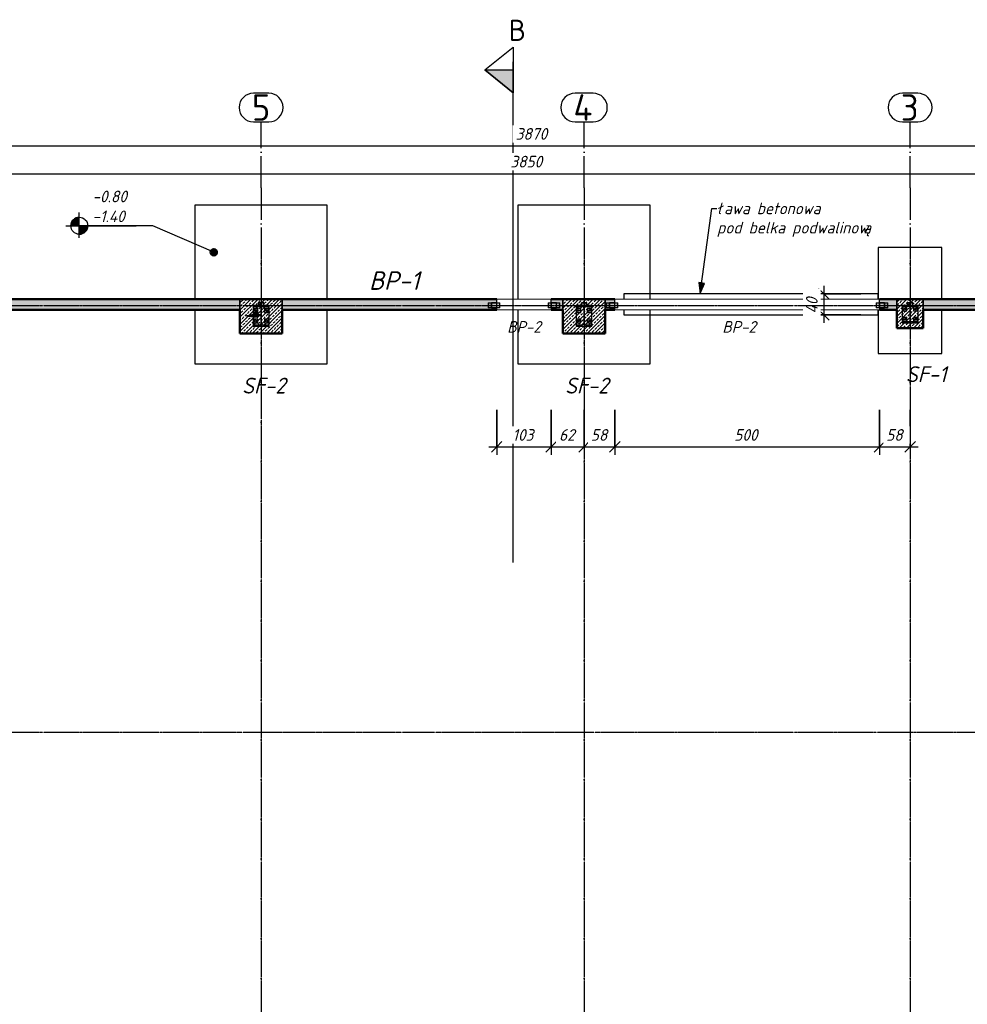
# Model space of a CAD drawing. Header units: millimetres. Extents: x -31438 to 37438, y -24900 to 14894.
# Tile 14 of 16: x 261 to 18164, y -3708 to 14894. Entities that reach past the tile are written whole.
import ezdxf

# ---------------------------------------------------------------- set-up
doc = ezdxf.new("R2010")
doc.units = ezdxf.units.MM
doc.linetypes.add('ACAD_ISO04W100', pattern=[30, 24, -3, 0, -3])
doc.linetypes.add('Linia osi', pattern=[14, 6, -3, 2, -3])
for name, color, linetype, lineweight in [('A-ANNO-DIMS', 211, 'Continuous', 20), ('A-ANNO-DIMS-100', 211, 'Continuous', 20), ('A-DETL', 90, 'Continuous', 25), ('A-DETL-THIN', 151, 'Continuous', 20), ('A-FLOR', 192, 'Continuous', 25), ('A-WALL', 113, 'Continuous', 25), ('A-WALL-PATT', 111, 'Continuous', 50), ('G-ANNO-DIMS', 111, 'Continuous', 20), ('G-ANNO-SYMB', 111, 'Continuous', 20), ('G-ANNO-TEXT', 231, 'Continuous', 20), ('S-FNDN', 32, 'Continuous', 25), ('S-FNDN-IDEN', 2, 'Continuous', 25), ('S-GRID', 1, 'Continuous', 20)]:
    doc.layers.add(name, color=color, linetype=linetype, lineweight=lineweight)
for name, color, linetype in [('AS_Belki', 142, 'Continuous'), ('AS_Blachy', 30, 'Continuous'), ('AS_Siatki', 72, 'Continuous'), ('AS_Sruby', 9, 'Continuous')]:
    doc.layers.add(name, color=color, linetype=linetype)
doc.styles.add('GOST Common', font='GOST_Common.ttf', dxfattribs={"height": 500})
doc.styles.add('GOST Common_B', font='txt', dxfattribs={"height": 400})
doc.styles.add('GOST Common_I', font='GOST_Common Italic.ttf', dxfattribs={"height": 220})
doc.styles.add('GOST Common_I_1', font='GOST_Common Italic.ttf', dxfattribs={"height": 350})
doc.styles.add('GOST Common_I_2', font='GOST_Common Italic.ttf', dxfattribs={"height": 300})
doc.dimstyles.new('Zasieczka', dxfattribs={"dimscale": 304.8, "dimtxt": 221.257299, "dimasz": 0.656168, "dimexe": 0.492126, "dimexo": 0.0625, "dimgap": 0.164042, "dimtad": 1, "dimdec": 0, "dimlfac": 0.1, "dimzin": 0, "dimdsep": 46, "dimtxsty": 'GOST Common_I', "dimblk1": 'OBLIQUE', "dimblk2": 'OBLIQUE', "dimsah": 1, "dimcen": 0.09, "dimdle": 0.492126, "dimadec": 1, "dimazin": 0, "dimtfac": 1, "dimtdec": 4, "dimtix": 1, "dimtmove": 0, "dimatfit": 3, "dimfxl": 2.296588, "dimfxlon": 1, "dimtvp": 1, "dimtfill": 1, "dimtolj": 1, "dimtzin": 0, "dimlwd": 25, "dimlwe": 25, "dimarcsym": 2})
pattern_1 = [(45, (0, 0), (-67.35192, 67.35192), []), (45, (67.35, 0), (-67.35192, 67.35192), [47.625, -23.812])]

# ---------------------------------------------------------------- blocks, each defined once
blk = doc.blocks.new('Przekrój - symbol przekroju-1790963-Fundamenty')
at = {"layer": 'G-ANNO-SYMB'}
blk.add_hatch(color=256, dxfattribs=at).paths.add_polyline_path([(1.5, 0), (1.5, 5.33), (5.81, 0)], flags=0)
at = {"layer": 'G-ANNO-SYMB', "lineweight": 25}
for p, q in [((1.5, 5.33), (-2.82, 0)), ((1.5, 5.33), (1.5, 0)), ((1.5, 5.33), (5.81, 0)), ((5.81, 0), (1.5, 5.33)), ((1.5, 5.33), (1.5, 0)), ((-2.82, 0), (5.81, 0)), ((1.5, 0), (5.81, 0))]:
    blk.add_line(p, q, dxfattribs=at)
blk = doc.blocks.new('DIMBLOCK39-Fundamenty')
at = {"layer": 'A-ANNO-DIMS-100', "lineweight": 25, "transparency": 16777216}
for p, q in [((-9397, 11284), (-9397, 12134)), ((29103, 11284), (29103, 12134)), ((-9547, 11984), (29103, 11984)), ((-9397, 11984), (-9397, 11284)), ((29103, 11984), (29103, 11284))]:
    blk.add_line(p, q, dxfattribs=at)
at = {"layer": 'A-ANNO-DIMS-100', "lineweight": 35, "transparency": 16777216}
for p, q in [((-9397, 11984), (-9497, 11884)), ((-9397, 11984), (-9297, 12084)), ((29103, 11984), (29003, 11884)), ((29103, 11984), (29203, 12084))]:
    blk.add_line(p, q, dxfattribs=at)
at = {"layer": 'A-ANNO-DIMS-100', "color": 0, "lineweight": 25, "transparency": 16777216, "insert": (9530, 12322), "char_height": 220, "width": 774.03, "attachment_point": 1, "line_spacing_factor": 1.022761, "style": 'GOST Common_I', "bg_fill": 3, "box_fill_scale": 1.25, "bg_fill_color": 256, "bg_fill_true_color": 13158600, "bg_fill_transparency": 0}
blk.add_mtext('3850', dxfattribs=at)
blk = doc.blocks.new('_Oblique')
at = {"color": 0, "linetype": 'ByBlock', "lineweight": -2}
blk.add_line((-0.5, -0.5), (0.5, 0.5), dxfattribs=at)
blk = doc.blocks.new('DIMBLOCK41-Fundamenty')
at = {"layer": 'A-ANNO-DIMS-100', "lineweight": 25, "transparency": 16777216}
for p, q in [((-9397, 11808), (-9397, 12658)), ((29303, 11808), (29303, 12658)), ((-9547, 12508), (29453, 12508)), ((-9397, 12508), (-9397, 11808)), ((29303, 12508), (29303, 11808))]:
    blk.add_line(p, q, dxfattribs=at)
at = {"layer": 'A-ANNO-DIMS-100', "lineweight": 35, "transparency": 16777216}
for p, q in [((-9397, 12508), (-9497, 12408)), ((-9397, 12508), (-9297, 12608)), ((29303, 12508), (29203, 12408)), ((29303, 12508), (29403, 12608))]:
    blk.add_line(p, q, dxfattribs=at)
at = {"layer": 'A-ANNO-DIMS-100', "color": 0, "lineweight": 25, "transparency": 16777216, "insert": (9630, 12846), "char_height": 220, "width": 774.03, "attachment_point": 1, "line_spacing_factor": 1.022761, "style": 'GOST Common_I', "bg_fill": 3, "box_fill_scale": 1.25, "bg_fill_color": 256, "bg_fill_true_color": 13158600, "bg_fill_transparency": 0}
blk.add_mtext('3870', dxfattribs=at)
blk = doc.blocks.new('DIMBLOCK42-Fundamenty')
at = {"layer": 'A-ANNO-DIMS-100', "lineweight": 25, "transparency": 16777216}
for p, q in [((15455, 9865), (15455, 9165)), ((16155, 9715), (15305, 9715)), ((15455, 9715), (16155, 9715)), ((16155, 9315), (15305, 9315)), ((15455, 9315), (16155, 9315))]:
    blk.add_line(p, q, dxfattribs=at)
at = {"layer": 'A-ANNO-DIMS-100', "lineweight": 35, "transparency": 16777216}
for p, q in [((15455, 9715), (15355, 9815)), ((15455, 9715), (15555, 9615)), ((15455, 9315), (15355, 9415)), ((15455, 9315), (15555, 9215))]:
    blk.add_line(p, q, dxfattribs=at)
at = {"layer": 'A-ANNO-DIMS-100', "color": 0, "lineweight": 25, "transparency": 16777216, "insert": (15117, 9342), "char_height": 220, "width": 414.01, "attachment_point": 1, "rotation": 90, "line_spacing_factor": 1.022761, "style": 'GOST Common_I', "bg_fill": 3, "box_fill_scale": 1.25, "bg_fill_color": 256, "bg_fill_true_color": 13158600, "bg_fill_transparency": 0}
blk.add_mtext('40', dxfattribs=at)
blk = doc.blocks.new('DIMBLOCK108-Fundamenty')
at = {"layer": 'A-ANNO-DIMS-100', "lineweight": 25, "transparency": 16777216}
for p, q in [((9273, 7522), (9273, 6672)), ((9273, 6822), (9273, 7522)), ((10303, 7522), (10303, 6672)), ((10303, 6822), (10303, 7522)), ((9123, 6822), (10303, 6822))]:
    blk.add_line(p, q, dxfattribs=at)
at = {"layer": 'A-ANNO-DIMS-100', "lineweight": 35, "transparency": 16777216}
for p, q in [((9273, 6822), (9373, 6922)), ((10303, 6822), (10403, 6922)), ((9273, 6822), (9173, 6722)), ((10303, 6822), (10203, 6722))]:
    blk.add_line(p, q, dxfattribs=at)
at = {"layer": 'A-ANNO-DIMS-100', "color": 0, "lineweight": 25, "transparency": 16777216, "insert": (9570, 7159), "char_height": 220, "width": 522.02, "attachment_point": 1, "line_spacing_factor": 1.022761, "style": 'GOST Common_I', "bg_fill": 3, "box_fill_scale": 1.25, "bg_fill_color": 256, "bg_fill_true_color": 13158600, "bg_fill_transparency": 0}
blk.add_mtext('103', dxfattribs=at)
blk = doc.blocks.new('DIMBLOCK109-Fundamenty')
at = {"layer": 'A-ANNO-DIMS-100', "lineweight": 25, "transparency": 16777216}
for p, q in [((10303, 7522), (10303, 6672)), ((10303, 6822), (10303, 7522)), ((10923, 7522), (10923, 6672)), ((10923, 6822), (10923, 7522)), ((10303, 6822), (10923, 6822))]:
    blk.add_line(p, q, dxfattribs=at)
at = {"layer": 'A-ANNO-DIMS-100', "lineweight": 35, "transparency": 16777216}
for p, q in [((10303, 6822), (10403, 6922)), ((10923, 6822), (11023, 6922)), ((10303, 6822), (10203, 6722)), ((10923, 6822), (10823, 6722))]:
    blk.add_line(p, q, dxfattribs=at)
at = {"layer": 'A-ANNO-DIMS-100', "color": 0, "lineweight": 25, "transparency": 16777216, "insert": (10451, 7159), "char_height": 220, "width": 387.01, "attachment_point": 1, "line_spacing_factor": 1.022761, "style": 'GOST Common_I', "bg_fill": 3, "box_fill_scale": 1.25, "bg_fill_color": 256, "bg_fill_true_color": 13158600, "bg_fill_transparency": 0}
blk.add_mtext('62', dxfattribs=at)
blk = doc.blocks.new('DIMBLOCK110-Fundamenty')
at = {"layer": 'A-ANNO-DIMS-100', "lineweight": 25, "transparency": 16777216}
for p, q in [((10923, 7522), (10923, 6672)), ((10923, 6822), (10923, 7522)), ((11503, 7522), (11503, 6672)), ((11503, 6822), (11503, 7522)), ((10923, 6822), (11503, 6822))]:
    blk.add_line(p, q, dxfattribs=at)
at = {"layer": 'A-ANNO-DIMS-100', "lineweight": 35, "transparency": 16777216}
for p, q in [((10923, 6822), (11023, 6922)), ((11503, 6822), (11603, 6922)), ((10923, 6822), (10823, 6722)), ((11503, 6822), (11403, 6722))]:
    blk.add_line(p, q, dxfattribs=at)
at = {"layer": 'A-ANNO-DIMS-100', "color": 0, "lineweight": 25, "transparency": 16777216, "insert": (11051, 7159), "char_height": 220, "width": 387.01, "attachment_point": 1, "line_spacing_factor": 1.022761, "style": 'GOST Common_I', "bg_fill": 3, "box_fill_scale": 1.25, "bg_fill_color": 256, "bg_fill_true_color": 13158600, "bg_fill_transparency": 0}
blk.add_mtext('58', dxfattribs=at)
blk = doc.blocks.new('DIMBLOCK111-Fundamenty')
at = {"layer": 'A-ANNO-DIMS-100', "lineweight": 25, "transparency": 16777216}
for p, q in [((11503, 7522), (11503, 6672)), ((11503, 6822), (11503, 7522)), ((16503, 7522), (16503, 6672)), ((16503, 6822), (16503, 7522)), ((11503, 6822), (16503, 6822))]:
    blk.add_line(p, q, dxfattribs=at)
at = {"layer": 'A-ANNO-DIMS-100', "lineweight": 35, "transparency": 16777216}
for p, q in [((11503, 6822), (11603, 6922)), ((16503, 6822), (16603, 6922)), ((11503, 6822), (11403, 6722)), ((16503, 6822), (16403, 6722))]:
    blk.add_line(p, q, dxfattribs=at)
at = {"layer": 'A-ANNO-DIMS-100', "color": 0, "lineweight": 25, "transparency": 16777216, "insert": (13761, 7159), "char_height": 220, "width": 580.52, "attachment_point": 1, "line_spacing_factor": 1.022761, "style": 'GOST Common_I', "bg_fill": 3, "box_fill_scale": 1.25, "bg_fill_color": 256, "bg_fill_true_color": 13158600, "bg_fill_transparency": 0}
blk.add_mtext('500', dxfattribs=at)
blk = doc.blocks.new('DIMBLOCK112-Fundamenty')
at = {"layer": 'A-ANNO-DIMS-100', "lineweight": 25, "transparency": 16777216}
for p, q in [((16503, 7522), (16503, 6672)), ((16503, 6822), (16503, 7522)), ((17083, 7522), (17083, 6672)), ((17083, 6822), (17083, 7522)), ((16503, 6822), (17233, 6822))]:
    blk.add_line(p, q, dxfattribs=at)
at = {"layer": 'A-ANNO-DIMS-100', "lineweight": 35, "transparency": 16777216}
for p, q in [((16503, 6822), (16603, 6922)), ((17083, 6822), (17183, 6922)), ((16503, 6822), (16403, 6722)), ((17083, 6822), (16983, 6722))]:
    blk.add_line(p, q, dxfattribs=at)
at = {"layer": 'A-ANNO-DIMS-100', "color": 0, "lineweight": 25, "transparency": 16777216, "insert": (16631, 7159), "char_height": 220, "width": 387.01, "attachment_point": 1, "line_spacing_factor": 1.022761, "style": 'GOST Common_I', "bg_fill": 3, "box_fill_scale": 1.25, "bg_fill_color": 256, "bg_fill_true_color": 13158600, "bg_fill_transparency": 0}
blk.add_mtext('58', dxfattribs=at)
blk = doc.blocks.new('Rzędne punktów - Etyk_Wymiar punktowy_Rzędna - Koło pełne-1053112-Fundamenty')
at = {"layer": 'G-ANNO-DIMS'}
h = blk.add_hatch(color=256, dxfattribs=at)
edge = h.paths.add_edge_path(flags=0)
edge.add_line((0, 0), (-1.6, 0))
edge.add_arc((0, 0), 1.6, 90, 180, ccw=False)
edge.add_line((0, 1.6), (0, 0))
h = blk.add_hatch(color=256, dxfattribs=at)
edge = h.paths.add_edge_path(flags=0)
edge.add_line((0, 0), (1.6, 0))
edge.add_arc((0, 0), 1.6, 270, 360, ccw=False)
edge.add_line((0, -1.6), (0, 0))
at = {"layer": 'G-ANNO-DIMS', "lineweight": 25}
for p, q in [((0, -2.29), (0, 2.51)), ((-2.56, 0), (10.75, 0))]:
    blk.add_line(p, q, dxfattribs=at)
blk.add_circle((0, 0), 1.6, dxfattribs=at)
for start, end in [(90, 180), (270, 360)]:
    blk.add_arc((0, 0), 1.6, start, end, dxfattribs=at)
blk = doc.blocks.new('A$Cf25111cd')
at = {"layer": 'AS_Belki', "linetype": 'Continuous', "ltscale": 0.25}
for p, q in [((-365.09, 166.62), (-368.09, 166.62)), ((-368.09, 166.62), (-368.09, 166.43)), ((-368.09, 166.43), (-366.92, 166.43)), ((-366.09, 167.12), (-367.09, 167.12)), ((-367.09, 167.12), (-367.09, 166.62)), ((-367.06, 167.09), (-366.12, 167.09)), ((-367.06, 166.62), (-367.06, 167.09)), ((-366.65, 166.16), (-366.65, 164.85)), ((-366.54, 163.18), (-366.54, 166.16)), ((-366.27, 166.43), (-365.09, 166.43)), ((-366.12, 167.09), (-366.12, 166.62)), ((-366.09, 166.62), (-366.09, 167.12)), ((-365.09, 166.43), (-365.09, 166.62)), ((-323.09, 167.06), (-323.09, 166.18)), ((-323.06, 166.18), (-323.06, 167.06)), ((-322.15, 167.12), (-323.03, 167.12)), ((-323.03, 167.09), (-322.15, 167.09)), ((-322.15, 166.15), (-323.03, 166.15)), ((-323.03, 166.12), (-322.15, 166.12)), ((-322.12, 167.06), (-322.12, 166.18)), ((-322.09, 166.18), (-322.09, 167.06)), ((-311.79, 167.06), (-311.79, 166.18)), ((-311.76, 166.18), (-311.76, 167.06)), ((-310.85, 167.12), (-311.73, 167.12)), ((-311.73, 167.09), (-310.85, 167.09)), ((-310.85, 166.15), (-311.73, 166.15)), ((-311.73, 166.12), (-310.85, 166.12)), ((-310.82, 167.06), (-310.82, 166.18)), ((-310.79, 166.18), (-310.79, 167.06)), ((-304.09, 166.62), (-307.09, 166.62)), ((-307.09, 166.62), (-307.09, 166.43)), ((-307.09, 166.43), (-305.92, 166.43)), ((-305.09, 167.12), (-306.09, 167.12)), ((-306.09, 167.12), (-306.09, 166.62)), ((-306.06, 167.09), (-305.12, 167.09)), ((-306.06, 166.62), (-306.06, 167.09)), ((-305.65, 166.16), (-305.65, 163.18)), ((-305.54, 163.18), (-305.54, 166.16)), ((-305.27, 166.43), (-304.09, 166.43)), ((-305.12, 167.09), (-305.12, 166.62)), ((-305.09, 166.62), (-305.09, 167.12)), ((-304.09, 166.43), (-304.09, 166.62)), ((-300.79, 167.06), (-300.79, 166.18)), ((-300.76, 166.18), (-300.76, 167.06)), ((-299.85, 167.12), (-300.73, 167.12)), ((-300.73, 167.09), (-299.85, 167.09)), ((-299.85, 166.15), (-300.73, 166.15)), ((-300.73, 166.12), (-299.85, 166.12)), ((-299.82, 167.06), (-299.82, 166.18)), ((-299.79, 166.18), (-299.79, 167.06)), ((-249.79, 167.06), (-249.79, 166.18)), ((-249.76, 166.18), (-249.76, 167.06)), ((-248.85, 167.12), (-249.73, 167.12)), ((-249.73, 167.09), (-248.85, 167.09)), ((-248.85, 166.15), (-249.73, 166.15)), ((-249.73, 166.12), (-248.85, 166.12)), ((-248.82, 167.06), (-248.82, 166.18)), ((-248.79, 166.18), (-248.79, 167.06)), ((-242.49, 166.62), (-245.49, 166.62)), ((-245.49, 166.62), (-245.49, 166.46)), ((-245.49, 166.46), (-244.31, 166.46)), ((-243.49, 167.12), (-244.49, 167.12)), ((-244.49, 167.12), (-244.49, 166.62)), ((-244.46, 167.09), (-243.52, 167.09)), ((-244.46, 166.62), (-244.46, 167.09)), ((-244.04, 166.19), (-244.04, 163.76)), ((-243.94, 163.76), (-243.94, 166.19)), ((-243.67, 166.46), (-242.49, 166.46)), ((-243.52, 167.09), (-243.52, 166.62)), ((-243.49, 166.62), (-243.49, 167.12)), ((-242.49, 166.46), (-242.49, 166.62)), ((-368.68, 164.76), (-368.74, 164.67)), ((-368.74, 164.67), (-368.68, 164.59)), ((-368.53, 164.79), (-368.68, 164.76)), ((-368.68, 164.59), (-368.53, 164.55)), ((-368.53, 164.79), (-368.38, 164.76)), ((-368.21, 164.79), (-368.53, 164.79)), ((-368.38, 164.59), (-368.53, 164.55)), ((-368.53, 164.55), (-368.21, 164.55)), ((-368.38, 164.76), (-368.31, 164.67)), ((-368.31, 164.67), (-368.38, 164.59)), ((-366.65, 164.73), (-366.65, 163.18)), ((-366.92, 162.91), (-368.09, 162.91)), ((-368.09, 162.91), (-368.09, 162.72)), ((-368.09, 162.72), (-365.09, 162.72)), ((-365.09, 162.91), (-366.27, 162.91)), ((-365.09, 162.72), (-365.09, 162.91)), ((-305.92, 162.91), (-307.09, 162.91)), ((-307.09, 162.91), (-307.09, 162.72)), ((-307.09, 162.72), (-304.09, 162.72)), ((-304.09, 162.91), (-305.27, 162.91)), ((-304.09, 162.72), (-304.09, 162.91)), ((-244.31, 163.49), (-245.49, 163.49)), ((-245.49, 163.49), (-245.49, 163.32)), ((-245.49, 163.32), (-242.49, 163.32)), ((-242.49, 163.49), (-243.67, 163.49)), ((-242.49, 163.32), (-242.49, 163.49))]:
    blk.add_line(p, q, dxfattribs=at)
at = {"layer": 'AS_Belki', "linetype": 'Continuous', "ltscale": 0.25, "extrusion": (0, 0, -1)}
for centre, radius, start, end in [((366.92, 166.16), 0.27, 90, 180), ((366.27, 166.16), 0.27, 0, 90), ((323.03, 167.06), 0.03, 0, 90), ((323.03, 166.18), 0.03, 270, 0), ((322.15, 167.06), 0.03, 90, 180), ((322.15, 166.18), 0.03, 180, 270), ((311.73, 167.06), 0.03, 0, 90), ((311.73, 166.18), 0.03, 270, 0), ((310.85, 167.06), 0.03, 90, 180), ((310.85, 166.18), 0.03, 180, 270), ((305.92, 166.16), 0.27, 90, 180), ((305.27, 166.16), 0.27, 0, 90), ((249.73, 167.06), 0.03, 0, 90), ((249.73, 166.18), 0.03, 270, 0), ((248.85, 167.06), 0.03, 90, 180), ((248.85, 166.18), 0.03, 180, 270), ((244.31, 166.19), 0.27, 90, 180), ((243.67, 166.19), 0.27, 0, 90), ((244.31, 163.76), 0.27, 180, 270), ((243.67, 163.76), 0.27, 270, 0), ((366.92, 163.18), 0.27, 180, 270), ((366.27, 163.18), 0.27, 270, 0), ((305.92, 163.18), 0.27, 180, 270), ((305.27, 163.18), 0.27, 270, 0)]:
    blk.add_arc(centre, radius, start, end, dxfattribs=at)
at = {"layer": 'AS_Belki', "linetype": 'Continuous', "ltscale": 0.25}
for centre, start, end in [((-323.03, 167.06), 90, 180), ((-323.03, 166.18), 180, 270), ((-322.15, 167.06), 0, 90), ((-322.15, 166.18), 270, 0), ((-311.73, 167.06), 90, 180), ((-311.73, 166.18), 180, 270), ((-310.85, 167.06), 0, 90), ((-310.85, 166.18), 270, 0), ((-300.73, 167.06), 90, 180), ((-300.73, 166.18), 180, 270), ((-299.85, 167.06), 0, 90), ((-299.85, 166.18), 270, 0), ((-249.73, 167.06), 90, 180), ((-249.73, 166.18), 180, 270), ((-248.85, 167.06), 0, 90), ((-248.85, 166.18), 270, 0)]:
    blk.add_arc(centre, 0.06, start, end, dxfattribs=at)
at = {"layer": 'AS_Belki', "linetype": 'Continuous', "ltscale": 0.25, "extrusion": (-1.51582e-13, 6.27875e-14, -1)}
blk.add_arc((300.73, 167.06), 0.03, 0, 90, dxfattribs=at)
at = {"layer": 'AS_Belki', "linetype": 'Continuous', "ltscale": 0.25, "extrusion": (4.16852e-13, -4.17043e-14, -1)}
blk.add_arc((300.73, 166.18), 0.03, 270, 0, dxfattribs=at)
at = {"layer": 'AS_Belki', "linetype": 'Continuous', "ltscale": 0.25, "extrusion": (6.27875e-14, 1.51582e-13, -1)}
blk.add_arc((299.85, 167.06), 0.03, 90, 180, dxfattribs=at)
at = {"layer": 'AS_Belki', "linetype": 'Continuous', "ltscale": 0.25, "extrusion": (-1.72666e-13, 4.16852e-13, -1)}
blk.add_arc((299.85, 166.18), 0.03, 180, 270, dxfattribs=at)
at = {"layer": 'AS_Belki', "linetype": 'Continuous', "ltscale": 0.25, "extrusion": (-0.825629, 2.10397e-12, 0.564213)}
for start, end in [(122.2355, 180), (0, 57.7644)]:
    blk.add_arc((-164.67, -207.75, 304.01), 0.12, start, end, dxfattribs=at)
at = {"layer": 'AS_Blachy', "linetype": 'Continuous', "ltscale": 0.25}
for p, q in [((-368.09, 166.43), (-368.09, 164.85)), ((-367.22, 166.05), (-367.97, 166.05)), ((-367.97, 166.05), (-367.97, 165.3)), ((-367.22, 165.3), (-367.22, 166.05)), ((-365.22, 166.05), (-365.97, 166.05)), ((-365.97, 166.05), (-365.97, 165.3)), ((-365.22, 165.3), (-365.22, 166.05)), ((-365.09, 162.91), (-365.09, 166.43)), ((-323.69, 167.09), (-323.08, 167.09)), ((-323.69, 167.09), (-323.69, 166.15)), ((-323.08, 166.15), (-323.69, 166.15)), ((-322.1, 167.09), (-321.49, 167.09)), ((-321.49, 166.15), (-322.1, 166.15)), ((-321.49, 166.15), (-321.49, 167.09)), ((-312.39, 167.09), (-311.78, 167.09)), ((-312.39, 167.09), (-312.39, 166.15)), ((-311.78, 166.15), (-312.39, 166.15)), ((-310.8, 167.09), (-310.19, 167.09)), ((-310.19, 166.15), (-310.8, 166.15)), ((-310.19, 166.15), (-310.19, 167.09)), ((-307.09, 166.43), (-307.09, 162.91)), ((-306.22, 166.05), (-306.97, 166.05)), ((-306.97, 166.05), (-306.97, 165.3)), ((-306.22, 165.3), (-306.22, 166.05)), ((-304.22, 166.05), (-304.97, 166.05)), ((-304.97, 166.05), (-304.97, 165.3)), ((-304.22, 165.3), (-304.22, 166.05)), ((-304.09, 162.91), (-304.09, 166.43)), ((-301.39, 167.09), (-300.78, 167.09)), ((-301.39, 167.09), (-301.39, 166.15)), ((-300.78, 166.15), (-301.39, 166.15)), ((-299.8, 167.09), (-299.19, 167.09)), ((-299.19, 166.15), (-299.8, 166.15)), ((-299.19, 166.15), (-299.19, 167.09)), ((-250.39, 167.09), (-249.78, 167.09)), ((-250.39, 167.09), (-250.39, 166.15)), ((-249.78, 166.15), (-250.39, 166.15)), ((-248.8, 167.09), (-248.19, 167.09)), ((-248.19, 166.15), (-248.8, 166.15)), ((-248.19, 166.15), (-248.19, 167.09)), ((-245.49, 166.46), (-245.49, 163.49)), ((-244.62, 166.35), (-245.37, 166.35)), ((-245.37, 166.35), (-245.37, 165.6)), ((-245.37, 165.6), (-244.62, 165.6)), ((-244.62, 165.6), (-244.62, 166.35)), ((-242.62, 166.35), (-243.37, 166.35)), ((-243.37, 166.35), (-243.37, 165.6)), ((-243.37, 165.6), (-242.62, 165.6)), ((-242.62, 165.6), (-242.62, 166.35)), ((-242.49, 163.49), (-242.49, 166.46)), ((-369.32, 164.73), (-369.28, 164.73)), ((-369.32, 164.73), (-369.32, 164.61)), ((-369.32, 164.61), (-369.28, 164.61)), ((-369.28, 164.73), (-368.76, 164.73)), ((-369.28, 164.61), (-369.28, 164.73)), ((-369.28, 164.61), (-368.76, 164.61)), ((-368.76, 164.73), (-368.7, 164.73)), ((-368.76, 164.73), (-368.76, 164.61)), ((-368.76, 164.61), (-368.7, 164.61)), ((-367.64, 164.85), (-368.32, 164.85)), ((-368.32, 164.85), (-368.32, 164.79)), ((-368.3, 164.73), (-367.64, 164.73)), ((-368.3, 164.73), (-368.3, 164.61)), ((-368.3, 164.61), (-367.64, 164.61)), ((-368.09, 164.61), (-368.09, 162.91)), ((-367.97, 165.3), (-367.71, 165.3)), ((-367.22, 164.05), (-367.97, 164.05)), ((-367.97, 164.05), (-367.97, 163.3)), ((-366.65, 164.85), (-367.64, 164.85)), ((-367.64, 164.73), (-367.64, 164.85)), ((-367.64, 164.73), (-367.64, 164.61)), ((-367.64, 164.73), (-366.65, 164.73)), ((-367.64, 164.61), (-367.62, 164.61)), ((-367.62, 164.61), (-367.07, 164.61)), ((-367.48, 165.3), (-367.22, 165.3)), ((-367.22, 163.3), (-367.22, 164.05)), ((-367.07, 164.61), (-367.07, 164.73)), ((-367.07, 164.61), (-367.03, 164.61)), ((-367.03, 164.61), (-367.03, 164.73)), ((-366.65, 164.85), (-366.65, 164.73)), ((-365.97, 165.3), (-365.22, 165.3)), ((-365.22, 164.05), (-365.97, 164.05)), ((-365.97, 164.05), (-365.97, 163.3)), ((-365.22, 163.3), (-365.22, 164.05)), ((-306.97, 165.3), (-306.22, 165.3)), ((-306.22, 164.05), (-306.97, 164.05)), ((-306.97, 164.05), (-306.97, 163.3)), ((-306.22, 163.3), (-306.22, 164.05)), ((-304.97, 165.3), (-304.22, 165.3)), ((-304.22, 164.05), (-304.97, 164.05)), ((-304.97, 164.05), (-304.97, 163.3)), ((-304.22, 163.3), (-304.22, 164.05)), ((-244.62, 164.35), (-245.37, 164.35)), ((-245.37, 164.35), (-245.37, 163.6)), ((-244.62, 163.6), (-244.62, 164.35)), ((-242.62, 164.35), (-243.37, 164.35)), ((-243.37, 164.35), (-243.37, 163.6)), ((-242.62, 163.6), (-242.62, 164.35)), ((-367.97, 163.3), (-367.22, 163.3)), ((-365.97, 163.3), (-365.22, 163.3)), ((-306.97, 163.3), (-306.22, 163.3)), ((-304.97, 163.3), (-304.22, 163.3)), ((-245.37, 163.6), (-244.62, 163.6)), ((-243.37, 163.6), (-242.62, 163.6))]:
    blk.add_line(p, q, dxfattribs=at)
for centre, radius in [((-367.59, 165.67), 0.16), ((-365.59, 165.67), 0.16), ((-323.39, 166.62), 0.07), ((-321.79, 166.62), 0.07), ((-312.09, 166.62), 0.07), ((-310.49, 166.62), 0.07), ((-306.59, 165.67), 0.16), ((-304.59, 165.67), 0.16), ((-301.09, 166.62), 0.07), ((-299.49, 166.62), 0.07), ((-250.09, 166.62), 0.07), ((-248.49, 166.62), 0.07), ((-244.99, 165.97), 0.16), ((-242.99, 165.97), 0.16), ((-367.59, 163.67), 0.16), ((-365.59, 163.67), 0.16), ((-306.59, 163.67), 0.16), ((-304.59, 163.67), 0.16), ((-244.99, 163.97), 0.16), ((-242.99, 163.97), 0.16)]:
    blk.add_circle(centre, radius, dxfattribs=at)
at = {"layer": 'AS_Siatki', "color": 20, "linetype": 'Continuous', "ltscale": 0.25}
for p, q in [((-365.14, 206.71), (-368.04, 206.71)), ((-303.89, 206.71), (-307.29, 206.71)), ((-242.54, 206.71), (-245.44, 206.71)), ((-368.04, 201.31), (-365.14, 201.31)), ((-307.29, 201.31), (-303.89, 201.31)), ((-245.44, 201.31), (-242.54, 201.31))]:
    blk.add_line(p, q, dxfattribs=at)
at = {"layer": 'AS_Siatki', "color": 20, "linetype": 'ACAD_ISO04W100', "ltscale": 0.25}
for p, q in [((-366.59, 188.81), (-366.59, 201.31)), ((-305.59, 188.81), (-305.59, 201.31)), ((-243.99, 188.81), (-243.99, 201.31)), ((-366.59, 188.81), (-366.59, -142.68)), ((-366.59, 188.81), (-366.59, 188.81)), ((-305.59, 188.81), (-305.59, -142.68)), ((-305.59, 188.81), (-305.59, 188.81)), ((-243.99, 188.81), (-243.99, -142.68)), ((-243.99, 188.81), (-243.99, 188.81)), ((-707.4, 166.62), (-88.71, 166.62)), ((-707.4, 86.02), (-88.71, 86.02))]:
    blk.add_line(p, q, dxfattribs=at)
at = {"layer": 'AS_Siatki', "color": 20, "linetype": 'Continuous', "ltscale": 0.25}
for centre, start, end in [((-368.04, 204.01), 90, 270), ((-365.14, 204.01), 270, 90), ((-307.29, 204.01), 90, 270), ((-303.89, 204.01), 270, 90), ((-245.44, 204.01), 90, 270), ((-242.54, 204.01), 270, 90)]:
    blk.add_arc(centre, 2.7, start, end, dxfattribs=at)
at = {"layer": 'AS_Sruby', "linetype": 'Continuous', "ltscale": 0.25}
for p, q in [((-367.8, 164.89), (-367.81, 164.89)), ((-367.81, 164.89), (-367.81, 164.89)), ((-367.81, 164.89), (-367.81, 164.85)), ((-367.78, 164.89), (-367.8, 164.89)), ((-367.68, 165.11), (-367.79, 165.11)), ((-367.79, 165.11), (-367.79, 164.89)), ((-367.79, 164.61), (-367.79, 164.46)), ((-367.79, 164.46), (-367.68, 164.46)), ((-367.75, 164.89), (-367.78, 164.89)), ((-367.72, 164.89), (-367.75, 164.89)), ((-367.68, 164.89), (-367.72, 164.89)), ((-367.69, 165.41), (-367.71, 165.41)), ((-367.71, 165.41), (-367.71, 165.41)), ((-367.71, 165.41), (-367.71, 165.11)), ((-367.66, 165.41), (-367.69, 165.41)), ((-367.48, 165.11), (-367.68, 165.11)), ((-367.68, 165.11), (-367.68, 164.89)), ((-367.64, 164.89), (-367.68, 164.89)), ((-367.68, 164.61), (-367.68, 164.46)), ((-367.68, 164.46), (-367.48, 164.46)), ((-367.62, 165.41), (-367.66, 165.41)), ((-367.59, 164.89), (-367.64, 164.89)), ((-367.57, 165.41), (-367.62, 165.41)), ((-367.55, 164.89), (-367.59, 164.89)), ((-367.53, 165.41), (-367.57, 165.41)), ((-367.51, 164.89), (-367.55, 164.89)), ((-367.49, 165.41), (-367.53, 165.41)), ((-367.47, 164.89), (-367.51, 164.89)), ((-367.48, 165.41), (-367.49, 165.41)), ((-367.48, 165.11), (-367.48, 165.41)), ((-367.4, 165.11), (-367.48, 165.11)), ((-367.48, 164.89), (-367.48, 165.11)), ((-367.48, 164.46), (-367.48, 164.61)), ((-367.48, 164.46), (-367.4, 164.46)), ((-367.44, 164.89), (-367.47, 164.89)), ((-367.41, 164.89), (-367.44, 164.89)), ((-367.39, 164.89), (-367.41, 164.89)), ((-367.4, 164.89), (-367.4, 165.11)), ((-367.4, 164.46), (-367.4, 164.61)), ((-367.38, 164.89), (-367.39, 164.89)), ((-367.37, 164.89), (-367.38, 164.89)), ((-367.37, 164.85), (-367.37, 164.89))]:
    blk.add_line(p, q, dxfattribs=at)
at = {"layer": 'AS_Siatki', "color": 20, "style": 'GOST Common'}
for s, p in [('5', (-368.34, 201.51)), ('4', (-307.59, 201.51)), ('3', (-245.74, 201.51))]:
    blk.add_text(s, height=5, dxfattribs=at).set_placement(p)

msp = doc.modelspace()

# ---------------------------------------------------------------- hatches: boundary and pattern name
at = {"layer": 'A-WALL-PATT', "lineweight": 20}
h = msp.add_hatch(dxfattribs=at)
h.set_pattern_fill('FP_3', color=256, style=0, pattern_type=2)
h.set_pattern_definition(pattern_1)
h.paths.add_polyline_path([(17560.1, 9414.8), (22872.6, 9414.8), (22872.6, 9614.8), (17332.6, 9614.8), (17332.6, 9414.8)], flags=0)
h.paths.add_polyline_path([(11322.6, 9414.8), (11502.6, 9414.8), (11502.6, 9614.8), (11322.6, 9614.8)], flags=0)
h.paths.add_polyline_path([(16832.6, 9414.8), (16832.6, 9614.8), (16502.6, 9614.8), (16502.6, 9414.8)], flags=0)
h.paths.add_polyline_path([(28802.6, 9414.8), (28802.6, 9614.8), (23372.6, 9614.8), (23372.6, 9414.8)], flags=0)
h.paths.add_polyline_path([(9272.6, 9414.8), (9272.6, 9614.8), (5222.6, 9614.8), (5222.6, 9414.8)], flags=0)
h.paths.add_polyline_path([(10302.6, 9414.8), (10522.6, 9414.8), (10522.6, 9614.8), (10302.6, 9614.8), (10302.6, 9606.5)], flags=0)
h.paths.add_polyline_path([(3567.8, 9414.8), (4422.6, 9414.8), (4422.6, 9614.8), (-877.4, 9614.8), (-877.4, 9414.8)], flags=0)
h.paths.add_polyline_path([(-3428.3, 9414.8), (-1677.4, 9414.8), (-1677.4, 9614.8), (-6977.4, 9614.8), (-6977.4, 9414.8)], flags=0)
h.paths.add_polyline_path([(-7777.4, 9414.8), (-7777.4, 9614.8), (-9397.4, 9614.8), (-9397.4, 9414.8), (-8873.5, 9414.8)], flags=0)
at = {"layer": 'G-ANNO-DIMS', "lineweight": 50}
h = msp.add_hatch(color=256, dxfattribs=at)
edge = h.paths.add_edge_path(flags=0)
edge.add_arc((3928.5, 10499.4), 60, 0, 360)
at = {"layer": 'G-ANNO-TEXT', "lineweight": 25}
msp.add_hatch(color=7, dxfattribs=at).paths.add_polyline_path([(13115.8, 9720.5), (13195.9, 9911.4), (13089.8, 9925.9)], flags=0)
at = {"layer": 'S-FNDN', "lineweight": 20}
h = msp.add_hatch(dxfattribs=at)
h.set_pattern_fill('FP_3', color=256, style=0, pattern_type=2)
h.set_pattern_definition(pattern_1)
h.paths.add_polyline_path([(4422.6, 8964.8), (5222.6, 8964.8), (5222.6, 9614.8), (4422.6, 9614.8), (4422.6, 9384.6)], flags=0)
h = msp.add_hatch(dxfattribs=at)
h.set_pattern_fill('FP_3', color=256, style=0, pattern_type=2)
h.set_pattern_definition(pattern_1)
h.paths.add_polyline_path([(10563.9, 8964.8), (11322.6, 8964.8), (11322.6, 9614.8), (10522.6, 9614.8), (10522.6, 8964.8)], flags=0)
h = msp.add_hatch(dxfattribs=at)
h.set_pattern_fill('FP_3', color=256, style=0, pattern_type=2)
h.set_pattern_definition(pattern_1)
h.paths.add_polyline_path([(16832.6, 9064.8), (17332.6, 9064.8), (17332.6, 9614.8), (16832.6, 9614.8), (16832.6, 9414.8)], flags=0)

# ---------------------------------------------------------------- linework, layer by layer
at = {"layer": 'A-DETL'}
for p, q in [((9272.6, 9514.8), (9272.6, 9614.8)), ((10302.6, 9469.8), (10302.6, 9614.8)), ((11502.6, 9519.8), (11502.6, 9614.8)), ((16502.6, 9504.8), (16502.6, 9614.8))]:
    msp.add_line(p, q, dxfattribs=at)
at = {"layer": 'A-DETL-THIN'}
for p, q in [((10302.6, 9614.8), (9272.6, 9614.8)), ((9272.6, 9614.8), (9272.6, 9414.8)), ((10302.6, 9414.8), (10302.6, 9614.8)), ((16502.6, 9614.8), (11502.6, 9614.8)), ((11502.6, 9614.8), (11502.6, 9414.8)), ((16502.6, 9414.8), (16502.6, 9614.8)), ((9272.6, 9414.8), (10302.6, 9414.8)), ((11502.6, 9414.8), (16502.6, 9414.8))]:
    msp.add_line(p, q, dxfattribs=at)
at = {"layer": 'A-FLOR'}
for p, q in [((16482.6, 9714.8), (11672.6, 9714.8)), ((11672.6, 9714.8), (11672.6, 9614.8)), ((16482.6, 9614.8), (16482.6, 9714.8)), ((11672.6, 9414.8), (11672.6, 9314.8)), ((11672.6, 9314.8), (16482.6, 9314.8)), ((16482.6, 9314.8), (16482.6, 9414.8))]:
    msp.add_line(p, q, dxfattribs=at)
at = {"layer": 'A-WALL', "lineweight": 50}
for p, q in [((4422.6, 9614.8), (-877.4, 9614.8)), ((9272.6, 9614.8), (5222.6, 9614.8)), ((10522.6, 9614.8), (10302.6, 9614.8)), ((11502.6, 9614.8), (11322.6, 9614.8)), ((16832.6, 9614.8), (16502.6, 9614.8)), ((22872.6, 9614.8), (17332.6, 9614.8)), ((-877.4, 9414.8), (4422.6, 9414.8)), ((5222.6, 9414.8), (9272.6, 9414.8)), ((10302.6, 9414.8), (10522.6, 9414.8)), ((11322.6, 9414.8), (11502.6, 9414.8)), ((16502.6, 9414.8), (16832.6, 9414.8)), ((17332.6, 9414.8), (22872.6, 9414.8))]:
    msp.add_line(p, q, dxfattribs=at)
at = {"layer": 'A-WALL'}
for p, q in [((4422.6, 9414.8), (4422.6, 9614.8)), ((5222.6, 9614.8), (5222.6, 9414.8)), ((10522.6, 9414.8), (10522.6, 9614.8)), ((11322.6, 9614.8), (11322.6, 9414.8)), ((16832.6, 9414.8), (16832.6, 9614.8)), ((17332.6, 9614.8), (17332.6, 9414.8))]:
    msp.add_line(p, q, dxfattribs=at)
at = {"layer": 'G-ANNO-DIMS', "lineweight": 25}
for p, q in [((2775.6, 11001.1), (1387.9, 11001.1)), ((3928.5, 10499.4), (2775.6, 11001.1))]:
    msp.add_line(p, q, dxfattribs=at)
at = {"layer": 'G-ANNO-DIMS', "lineweight": 50}
msp.add_circle((3928.5, 10499.4), 60, dxfattribs=at)
at = {"layer": 'G-ANNO-SYMB', "lineweight": 30}
msp.add_line((9581.4, 4637.2), (9581.4, 14094.6), dxfattribs=at)
at = {"layer": 'G-ANNO-TEXT', "color": 7, "lineweight": 25}
for p, q in [((13195.9, 9911.4), (13089.8, 9925.9)), ((13089.8, 9925.9), (13115.8, 9720.5)), ((13115.8, 9720.5), (13195.9, 9911.4))]:
    msp.add_line(p, q, dxfattribs=at)
at = {"layer": 'S-FNDN'}
for p, q in [((6072.6, 11389.8), (3572.6, 11389.8)), ((3572.6, 11389.8), (3572.6, 9614.8)), ((6072.6, 9614.8), (6072.6, 11389.8)), ((12172.6, 11389.8), (9672.6, 11389.8)), ((9672.6, 11389.8), (9672.6, 9614.8)), ((12172.6, 9614.8), (12172.6, 11389.8)), ((17682.6, 10589.8), (16482.6, 10589.8)), ((16482.6, 10589.8), (16482.6, 9614.8)), ((17682.6, 9614.8), (17682.6, 10589.8)), ((4422.6, 9614.8), (4422.6, 9414.8)), ((5222.6, 9414.8), (5222.6, 9614.8)), ((10522.6, 9614.8), (10522.6, 9414.8)), ((11322.6, 9414.8), (11322.6, 9614.8)), ((16832.6, 9614.8), (16832.6, 9414.8)), ((17332.6, 9414.8), (17332.6, 9614.8)), ((3572.6, 9414.8), (3572.6, 8389.8)), ((6072.6, 8389.8), (6072.6, 9414.8)), ((9672.6, 9414.8), (9672.6, 8389.8)), ((12172.6, 8389.8), (12172.6, 9414.8)), ((16482.6, 9414.8), (16482.6, 8589.8)), ((17682.6, 8589.8), (17682.6, 9414.8)), ((16482.6, 8589.8), (17682.6, 8589.8)), ((3572.6, 8389.8), (6072.6, 8389.8)), ((9672.6, 8389.8), (12172.6, 8389.8))]:
    msp.add_line(p, q, dxfattribs=at)
at = {"layer": 'S-FNDN', "lineweight": 50}
for p, q in [((5222.6, 9614.8), (4422.6, 9614.8)), ((11322.6, 9614.8), (10522.6, 9614.8)), ((17332.6, 9614.8), (16832.6, 9614.8)), ((4422.6, 9414.8), (4422.6, 8964.8)), ((5222.6, 8964.8), (5222.6, 9414.8)), ((10522.6, 9414.8), (10522.6, 8964.8)), ((11322.6, 8964.8), (11322.6, 9414.8)), ((16832.6, 9414.8), (16832.6, 9064.8)), ((17332.6, 9064.8), (17332.6, 9414.8)), ((4422.6, 8964.8), (5222.6, 8964.8)), ((10522.6, 8964.8), (11322.6, 8964.8)), ((16832.6, 9064.8), (17332.6, 9064.8))]:
    msp.add_line(p, q, dxfattribs=at)
at = {"layer": 'S-GRID', "linetype": 'Linia osi', "lineweight": 25}
for p, q in [((4822.6, 10465.2), (4822.6, -23284.6)), ((10922.6, 10465.2), (10922.6, -23284.6)), ((17082.6, 10465.2), (17082.6, -23284.6)), ((-26976.3, 9496.1), (34110.5, 9496.1)), ((-26976.3, 1436.1), (34110.5, 1436.1))]:
    msp.add_line(p, q, dxfattribs=at)

# ---------------------------------------------------------------- block references
at = {"layer": 'G-ANNO-SYMB', "lineweight": 25, "extrusion": (0, 0, -1), "xscale": 99.99999999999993, "yscale": 99.99999999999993, "zscale": 99.99999999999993, "rotation": 270.0000000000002}
msp.add_blockref('Przekrój - symbol przekroju-1790963-Fundamenty', (-9581.4, 14094.6), dxfattribs=at)

# ---------------------------------------------------------------- texts
at = {"layer": 'G-ANNO-SYMB', "insert": (9501.2, 14893.7), "char_height": 400, "width": 392.827, "attachment_point": 1, "style": 'GOST Common_B'}
msp.add_mtext('\\fGOST Common|b1|i0|c238|p34|;B', dxfattribs=at)
at = {"layer": 'G-ANNO-TEXT', "color": 7, "lineweight": 25, "attachment_point": 1}
for s, insert, char_height, width, style in [('pod belka podwalinow', (13436.9, 11075.1), 220, 3343.037, 'GOST Common_I'), ('\\fGOST Common|b0|i1|c238|p34|;ą', (16195.2, 11075.1), 220, 184.388, 'GOST Common_I'), ('BP-1', (6860.4, 10139.8), 350, 1250.632, 'GOST Common_I_1'), ('BP-2', (9470, 9200.2), 220, 809.704, 'GOST Common_I'), ('BP-2', (13535.1, 9200.2), 220, 809.704, 'GOST Common_I')]:
    msp.add_mtext(s, dxfattribs=dict(at, insert=insert, char_height=char_height, width=width, style=style))
at = {"layer": 'S-FNDN-IDEN', "lineweight": 20, "char_height": 300, "attachment_point": 1, "style": 'GOST Common_I_2'}
for s, insert, width in [('SF-1', (17001.1, 8346.4), 1026.16), ('SF-2', (4462.4, 8130.4), 1098.312), ('SF-2', (10562.4, 8130.4), 1098.312)]:
    msp.add_mtext(s, dxfattribs=dict(at, insert=insert, width=width))

# ---------------------------------------------------------------- next in the draw order: dimensions: what is measured, and where the dimension line sits
at = {"layer": 'A-ANNO-DIMS', "lineweight": 25}
for base, p1, p2, override, picture, middle in [((29102.6, 11984.4), (-9397.4, 11284.4), (29102.6, 11284.4), {"dimpost": '<>', "dimfxl": 38500}, 'DIMBLOCK39-Fundamenty', (9852.6, 12144.4)), ((10302.6, 6821.6), (9272.6, 7521.6), (10302.6, 7521.6), {"dimpost": '<>', "dimfxl": 1030}, 'DIMBLOCK108-Fundamenty', (9787.6, 6981.6))]:
    dim = msp.add_linear_dim(base=base, p1=p1, p2=p2, dimstyle='Zasieczka', override=override, dxfattribs=at)
    dim.commit()
    dim.dimension.update_dxf_attribs({"geometry": picture, "text_midpoint": middle})
dim = msp.add_linear_dim(base=(15454.9, 9314.8), p1=(16154.9, 9714.8), p2=(16154.9, 9314.8), angle=90, dimstyle='Zasieczka', override={"dimpost": '<>', "dimfxl": 400}, dxfattribs=at)
dim.commit()
dim.dimension.update_dxf_attribs({"geometry": 'DIMBLOCK42-Fundamenty', "text_midpoint": (15294.9, 9514.8)})

# ---------------------------------------------------------------- next in the draw order: linework, layer by layer
at = {"layer": 'G-ANNO-TEXT', "color": 7, "lineweight": 25}
for p, q in [((13115.8, 9720.5), (13335.3, 11328.9)), ((13335.3, 11328.9), (13433.7, 11328.9))]:
    msp.add_line(p, q, dxfattribs=at)

# ---------------------------------------------------------------- next in the draw order: block references
at = {"layer": 'G-ANNO-DIMS', "lineweight": 25, "xscale": 99.99999999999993, "yscale": 99.99999999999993, "zscale": 99.99999999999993}
msp.add_blockref('Rzędne punktów - Etyk_Wymiar punktowy_Rzędna - Koło pełne-1053112-Fundamenty', (1387.9, 11001.1), dxfattribs=at)

# ---------------------------------------------------------------- next in the draw order: texts
at = {"layer": 'G-ANNO-TEXT', "color": 7, "lineweight": 25, "char_height": 220, "attachment_point": 1, "style": 'GOST Common_I'}
for s, insert, width in [('\\fGOST Common|b0|i1|c238|p34|;ł', (13436.9, 11438.9), 160.338), ('awa betonowa', (13569.2, 11438.9), 2204.641)]:
    msp.add_mtext(s, dxfattribs=dict(at, insert=insert, width=width))

# ---------------------------------------------------------------- next in the draw order: dimensions: what is measured, and where the dimension line sits
at = {"layer": 'A-ANNO-DIMS', "lineweight": 25}
for base, p1, p2, override, picture, middle in [((29302.6, 12508.4), (-9397.4, 11808.4), (29302.6, 11808.4), {"dimpost": '<>', "dimfxl": 38700}, 'DIMBLOCK41-Fundamenty', (9952.6, 12669.8)), ((10922.6, 6821.6), (10302.6, 7521.6), (10922.6, 7521.6), {"dimpost": '<>', "dimfxl": 620}, 'DIMBLOCK109-Fundamenty', (10612.6, 6981.6))]:
    dim = msp.add_linear_dim(base=base, p1=p1, p2=p2, dimstyle='Zasieczka', override=override, dxfattribs=at)
    dim.commit()
    dim.dimension.update_dxf_attribs({"geometry": picture, "text_midpoint": middle})

# ---------------------------------------------------------------- next in the draw order: texts
at = {"layer": 'G-ANNO-DIMS', "lineweight": 25, "insert": (1635, 11663.6), "char_height": 220, "width": 846.962, "attachment_point": 1, "line_spacing_factor": 1.022761, "style": 'GOST Common_I', "bg_fill": 3, "box_fill_scale": 1.25, "bg_fill_color": 256, "bg_fill_true_color": 13158600, "bg_fill_transparency": 0}
msp.add_mtext('-0.80\\P-1.40', dxfattribs=at)

# ---------------------------------------------------------------- next in the draw order: dimensions: what is measured, and where the dimension line sits
at = {"layer": 'A-ANNO-DIMS', "lineweight": 25}
dim = msp.add_linear_dim(base=(11502.6, 6821.6), p1=(10922.6, 7521.6), p2=(11502.6, 7521.6), dimstyle='Zasieczka', override={"dimpost": '<>', "dimfxl": 580}, dxfattribs=at)
dim.commit()
dim.dimension.update_dxf_attribs({"geometry": 'DIMBLOCK110-Fundamenty', "text_midpoint": (11212.6, 6981.6)})

# ---------------------------------------------------------------- next in the draw order: dimensions: what is measured, and where the dimension line sits
dim = msp.add_linear_dim(base=(16502.6, 6821.6), p1=(11502.6, 7521.6), p2=(16502.6, 7521.6), dimstyle='Zasieczka', override={"dimpost": '<>', "dimfxl": 5000}, dxfattribs=at)
dim.commit()
dim.dimension.update_dxf_attribs({"geometry": 'DIMBLOCK111-Fundamenty', "text_midpoint": (14002.6, 6981.6)})

# ---------------------------------------------------------------- next in the draw order: dimensions: what is measured, and where the dimension line sits
dim = msp.add_linear_dim(base=(17082.6, 6821.6), p1=(16502.6, 7521.6), p2=(17082.6, 7521.6), dimstyle='Zasieczka', override={"dimpost": '<>', "dimfxl": 580}, dxfattribs=at)
dim.commit()
dim.dimension.update_dxf_attribs({"geometry": 'DIMBLOCK112-Fundamenty', "text_midpoint": (16792.6, 6981.6)})

# ---------------------------------------------------------------- next in the draw order: block references
at = {"xscale": 100, "yscale": 100, "zscale": 100}
msp.add_blockref('A$Cf25111cd', (41481.7, -7166.3), dxfattribs=at)

doc.saveas('drawing.dxf')
